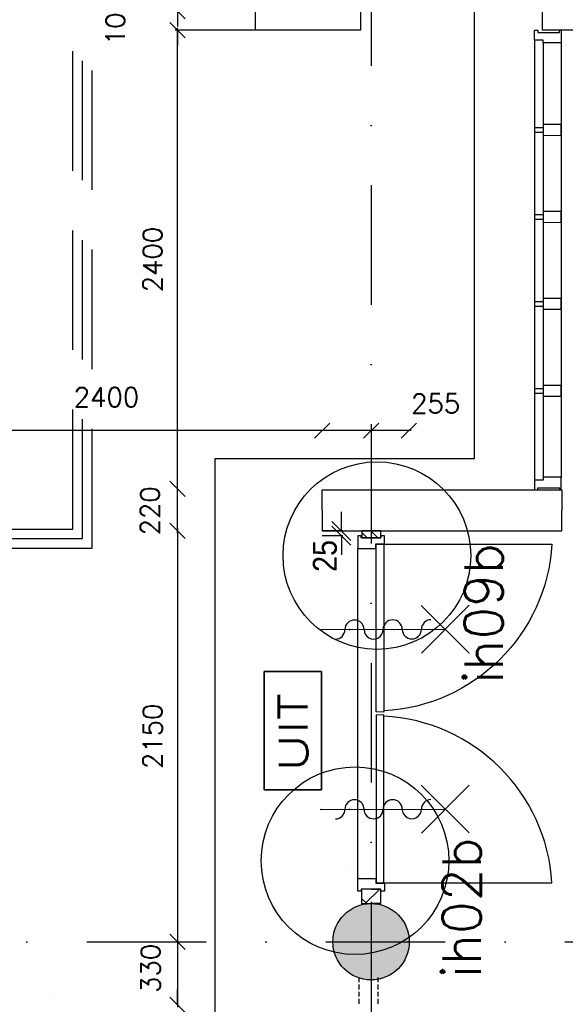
# Model space of a CAD drawing. Extents: x -171140 to 151546, y -8083 to 162438.
# Tile 40 of 96: x 37844 to 40698, y 37320 to 42472. Entities that reach past the tile are written whole.
import ezdxf
from ezdxf.enums import TextEntityAlignment as Align

# ---------------------------------------------------------------- set-up
doc = ezdxf.new("R2010")
doc.units = 0
doc.header["$LTSCALE"] = 50
doc.header["$MEASUREMENT"] = 0
doc.header["$PDMODE"] = 3
doc.header["$PDSIZE"] = 0.001
for name, pattern in [('DASHDOT', [25, 12.5, -6.25, 0, -6.25]), ('DASHED', [0.75, 0.5, -0.25]), ('HIDDEN2', [0.1875, 0.125, -0.0625]), ('STRAM_0WT$0$DASHDOT', [25, 12.5, -6.25, 0, -6.25])]:
    doc.linetypes.add(name, pattern=pattern)
doc.layers.get('0').update_dxf_attribs({"linetype": 'CONTINUOUS'})
doc.layers.get('DEFPOINTS').update_dxf_attribs({"linetype": 'CONTINUOUS'})
for name, color, linetype in [('00', 7, 'CONTINUOUS'), ('_BESTAAND_ONGEWIJZIGD', 8, 'CONTINUOUS'), ('_BRANDCOMPART', 6, 'DASHDOT'), ('_DETAILNUMMERS', 4, 'CONTINUOUS'), ('_DETAILNUMMERSTEKST', 4, 'CONTINUOUS'), ('_KOLOMBESTAAND', 212, 'CONTINUOUS'), ('A--A21--_F-2--', 7, 'CONTINUOUS'), ('A--A22--_F123-', 9, 'CONTINUOUS'), ('A--L21--', 3, 'CONTINUOUS'), ('A--L21--_F-23-', 7, 'CONTINUOUS'), ('A--L22--', 7, 'CONTINUOUS'), ('A--L22--_F-2--', 7, 'CONTINUOUS'), ('A--L24AC1_TRAPPEN', 1, 'HIDDEN2'), ('A--L28--', 7, 'CONTINUOUS'), ('A--L32--_F-23-', 2, 'CONTINUOUS'), ('A--L32--_F123-', 1, 'CONTINUOUS'), ('A--L32--_F123-DRAAIR', 7, 'CONTINUOUS'), ('A--L63--', 7, 'CONTINUOUS'), ('A--L63--_F123-', 7, 'CONTINUOUS'), ('A--L65--', 7, 'CONTINUOUS'), ('A--L65--_F-23-', 7, 'CONTINUOUS'), ('A--L65--_F123-', 7, 'CONTINUOUS'), ('A--M$1A-_F123-', 1, 'CONTINUOUS'), ('A--M1$A-_F123-', 1, 'CONTINUOUS'), ('A--T63--_F123-', 1, 'CONTINUOUS'), ('STRAM_0WT$0$A--L$7AC3-_STR', 3, 'STRAM_0WT$0$DASHDOT'), ('STRAM_0WT$0$A--T$7A8-_STRA', 8, 'STRAM_0WT$0$DASHDOT'), ('X--LR---_CP', 7, 'CONTINUOUS')]:
    doc.layers.add(name, color=color, linetype=linetype)
doc.styles.add('ALFA-0_25', font='ROMANS')
doc.styles.add('HIEMSTRA', font='romans.shx')
doc.styles.get("Standard").update_dxf_attribs({"font": 'txt', "width": 0.9})
doc.linetypes.add('BATTING', pattern='A,0.0001,-0.1,[134,ltypeshp.shx,S=0.1,R=0,X=-0.1,Y=0],-0.2,[134,ltypeshp.shx,S=0.1,R=180,X=0.1,Y=0],-0.1', length=0.4001)
doc.dimstyles.new('BEILEN', dxfattribs={"dimscale": 40, "dimtxt": 2.5, "dimasz": 2, "dimexe": 0.3, "dimexo": 0.3, "dimgap": 2, "dimtad": 1, "dimdec": 0, "dimzin": 0, "dimtxsty": 'HIEMSTRA', "dimblk1": 'OBLIQUE', "dimblk2": 'OBLIQUE', "dimsah": 1, "dimcen": -0.09, "dimdle": 0.3, "dimse1": 1, "dimclrd": 2, "dimclre": 2, "dimclrt": 3, "dimazin": 3, "dimtfac": 1, "dimtdec": 4, "dimtofl": 0, "dimtmove": 0, "dimatfit": 3, "dimtvp": 625, "dimtolj": 1, "dimtzin": 0})
doc.dimstyles.new('STANDARD$0', dxfattribs={"dimscale": 50, "dimtxt": 2.5, "dimasz": 2, "dimexe": 2, "dimexo": 0, "dimgap": 2, "dimtad": 1, "dimdec": 0, "dimzin": 0, "dimtxsty": 'ALFA-0_25', "dimblk1": 'OBLIQUE', "dimblk2": 'OBLIQUE', "dimsah": 1, "dimcen": -3, "dimdle": 2, "dimclrd": 1, "dimclre": 1, "dimclrt": 2, "dimazin": 3, "dimtfac": 0.666667, "dimtofl": 0, "dimtmove": 0, "dimatfit": 3, "dimtvp": 0.833333, "dimtolj": 1, "dimtzin": 0})

# ---------------------------------------------------------------- blocks, each defined once
blk = doc.blocks.new('*U1230')
at = {"layer": 'A--L21--', "color": 8, "linetype": 'CONTINUOUS'}
for points in [[(0, 50), (0, 50), (-5679.7, 50), (-5679.7, 50)], [(-50, -50), (-50, -50), (-5779.7, -50), (-5779.7, -50)]]:
    blk.add_lwpolyline(points, dxfattribs=at)
blk = doc.blocks.new('*U1223')
at = {"layer": 'A--L21--', "color": 8, "linetype": 'CONTINUOUS'}
for points in [[(-50, 0), (-50, 0), (-50, -4830), (-50, -4830)], [(50, -50), (50, -50), (50, -4730), (50, -4730)]]:
    blk.add_lwpolyline(points, dxfattribs=at)
blk = doc.blocks.new('Q060089-')
at = {"layer": 'A--L63--_F123-', "color": 1, "linetype": 'CONTINUOUS'}
blk.add_lwpolyline([(0, 0), (0, 300), (620, 300), (620, 0)], close=True, dxfattribs=at)
at = {"layer": 'X--LR---_CP'}
blk.add_point((620, 0), dxfattribs=at)
blk.add_point((620, 0), dxfattribs=at)
blk.add_point((620, 0), dxfattribs=at)
at = {"layer": 'A--T63--_F123-', "style": 'ALFA-0_25', "width": 1.279785}
blk.add_text('UIT', height=150, dxfattribs=at).set_placement((96.2, 73.1), (507.6, 73.1), align=Align.FIT)
at = {"layer": 'A--L63--_F123-', "linetype": 'CONTINUOUS'}
mesh = blk.add_polyface(dxfattribs=at)
corners = [(0, 0), (0, 300), (620, 300), (620, 0)]
mesh.append_faces([[corners[k] for k in face] for face in [(0, 1, 1, 1), (1, 2, 2, 2), (2, 3, 3, 3), (3, 0, 0, 0)]])
mesh.append_faces([[corners[k] for k in face] for face in [(0, 3, 2, 1)]], dxfattribs={"vtx0": -1, "vtx1": -1, "vtx2": -1, "vtx3": -1})
blk = doc.blocks.new('S060204-')
at = {"layer": 'A--L65--_F-23-', "color": 255}
blk.add_circle((0, 0), 0.0123, dxfattribs=at)
at = {"layer": 'A--L65--_F123-', "color": 1, "linetype": 'CONTINUOUS'}
for points in [[(-1.25, 6.25), (1.25, 3.75)], [(1.25, 6.25), (-1.25, 3.75)], [(0, 0), (0, 5)]]:
    blk.add_lwpolyline(points, dxfattribs=at)
blk = doc.blocks.new('S060205B')
at = {"layer": 'A--L65--_F-23-', "color": 255}
blk.add_circle((0, 0), 0.0123, dxfattribs=at)
at = {"layer": 'A--L65--_F123-', "color": 1, "linetype": 'CONTINUOUS'}
blk.add_lwpolyline([(0, 0), (0, 6.25)], dxfattribs=at)
for points in [[(-0.5, 5.75, 0.41), (0, 5.25)], [(0, 4.25, 1), (0, 5.25)], [(0, 4.25, 1), (0, 3.25)], [(0, 2.25, 1), (0, 3.25)], [(0, 2.25, 1), (0, 1.25)], [(0.5, 0.75, 0.41), (0, 1.25)]]:
    blk.add_lwpolyline(points, format="xyb", dxfattribs=at)
at = {"layer": 'A--L65--', "xscale": -1}
blk.add_blockref('S060204-', (0, 1.5), dxfattribs=at)
blk.add_blockref('S060204-', (0, 1.5), dxfattribs=at)
blk = doc.blocks.new('_OBLIQUE')
at = {"color": 0, "linetype": 'BYBLOCK'}
blk.add_line((-0.5, -0.5), (0.5, 0.5), dxfattribs=at)
blk = doc.blocks.new('*D108')
at = {"layer": 'A--M$1A-_F123-', "color": 2, "linetype": 'CONTINUOUS'}
for p, q in [((38669.5, 39808.9), (38669.5, 37634.9)), ((38480.7, 37646.9), (38681.5, 37646.9))]:
    blk.add_line(p, q, dxfattribs=at)
at = {"layer": 'DEFPOINTS', "color": 0, "linetype": 'CONTINUOUS'}
for p in [(38468.7, 39796.9), (38468.7, 37646.9), (38669.5, 37646.9)]:
    blk.add_point(p, dxfattribs=at)
at = {"layer": 'A--M$1A-_F123-', "color": 2, "linetype": 'CONTINUOUS', "xscale": 80, "yscale": 80, "zscale": 80}
for p, rotation in [((38669.5, 39796.9), 90), ((38669.5, 37646.9), 270)]:
    blk.add_blockref('_OBLIQUE', p, dxfattribs=dict(at, rotation=rotation))
at = {"layer": 'A--M$1A-_F123-', "color": 3, "linetype": 'CONTINUOUS', "insert": (38539.5, 38721.9), "char_height": 100, "attachment_point": 5, "rotation": 90, "style": 'HIEMSTRA'}
blk.add_mtext('\\A1;2150', dxfattribs=at)
blk = doc.blocks.new('*D109')
at = {"layer": 'A--M$1A-_F123-', "color": 2, "linetype": 'CONTINUOUS'}
blk.add_line((38669.5, 37658.9), (38669.5, 37304.9), dxfattribs=at)
at = {"layer": 'DEFPOINTS', "color": 0, "linetype": 'CONTINUOUS'}
for p in [(38669.5, 37646.9), (38669.5, 37316.9), (38669.5, 37316.9)]:
    blk.add_point(p, dxfattribs=at)
at = {"layer": 'A--M$1A-_F123-', "color": 2, "linetype": 'CONTINUOUS', "xscale": 80, "yscale": 80, "zscale": 80}
for p, rotation in [((38669.5, 37646.9), 90), ((38669.5, 37316.9), 270)]:
    blk.add_blockref('_OBLIQUE', p, dxfattribs=dict(at, rotation=rotation))
at = {"layer": 'A--M$1A-_F123-', "color": 3, "linetype": 'CONTINUOUS', "insert": (38529.2, 37507.8), "char_height": 100, "attachment_point": 5, "rotation": 90, "style": 'HIEMSTRA'}
blk.add_mtext('\\A1;330', dxfattribs=at)
blk = doc.blocks.new('*D110')
at = {"layer": 'A--M$1A-_F123-', "color": 2, "linetype": 'CONTINUOUS'}
blk.add_line((38669.5, 39784.9), (38669.5, 40028.9), dxfattribs=at)
at = {"layer": 'DEFPOINTS', "color": 0, "linetype": 'CONTINUOUS'}
for p in [(38669.5, 40016.9), (38669.5, 40016.9), (38669.5, 39796.9)]:
    blk.add_point(p, dxfattribs=at)
at = {"layer": 'A--M$1A-_F123-', "color": 2, "linetype": 'CONTINUOUS', "xscale": 80, "yscale": 80, "zscale": 80}
for p, rotation in [((38669.5, 40016.9), 90), ((38669.5, 39796.9), 270)]:
    blk.add_blockref('_OBLIQUE', p, dxfattribs=dict(at, rotation=rotation))
at = {"layer": 'A--M$1A-_F123-', "color": 3, "linetype": 'CONTINUOUS', "insert": (38525.9, 39901.9), "char_height": 100, "attachment_point": 5, "rotation": 90, "style": 'HIEMSTRA'}
blk.add_mtext('\\A1;220', dxfattribs=at)
blk = doc.blocks.new('*D111')
at = {"layer": 'A--M$1A-_F123-', "color": 2, "linetype": 'CONTINUOUS'}
for p, q in [((39166.3, 42416.9), (38657.5, 42416.9)), ((38669.5, 40004.9), (38669.5, 42428.9))]:
    blk.add_line(p, q, dxfattribs=at)
at = {"layer": 'DEFPOINTS', "color": 0, "linetype": 'CONTINUOUS'}
for p in [(38669.5, 42416.9), (39178.3, 42416.9), (38770.5, 40016.9)]:
    blk.add_point(p, dxfattribs=at)
at = {"layer": 'A--M$1A-_F123-', "color": 2, "linetype": 'CONTINUOUS', "xscale": 80, "yscale": 80, "zscale": 80}
for p, rotation in [((38669.5, 42416.9), 90), ((38669.5, 40016.9), 270)]:
    blk.add_blockref('_OBLIQUE', p, dxfattribs=dict(at, rotation=rotation))
at = {"layer": 'A--M$1A-_F123-', "color": 3, "linetype": 'CONTINUOUS', "insert": (38539.5, 41216.9), "char_height": 100, "attachment_point": 5, "rotation": 90, "style": 'HIEMSTRA'}
blk.add_mtext('\\A1;2400', dxfattribs=at)
blk = doc.blocks.new('*D112')
at = {"layer": 'A--M$1A-_F123-', "color": 2, "linetype": 'CONTINUOUS'}
for p, q in [((38669.5, 42516.9), (38669.5, 42596.9)), ((38669.5, 42416.9), (38669.5, 42336.9))]:
    blk.add_line(p, q, dxfattribs=at)
at = {"layer": 'DEFPOINTS', "color": 0, "linetype": 'CONTINUOUS'}
for p in [(38669.5, 42516.9), (38669.5, 42516.9), (38669.5, 42416.9)]:
    blk.add_point(p, dxfattribs=at)
at = {"layer": 'A--M$1A-_F123-', "color": 2, "linetype": 'CONTINUOUS', "xscale": 80, "yscale": 80, "zscale": 80}
for p, rotation in [((38669.5, 42516.9), 270), ((38669.5, 42416.9), 90)]:
    blk.add_blockref('_OBLIQUE', p, dxfattribs=dict(at, rotation=rotation))
at = {"layer": 'A--M$1A-_F123-', "color": 3, "linetype": 'CONTINUOUS', "insert": (38344.5, 42466.9), "char_height": 100, "attachment_point": 5, "rotation": 90, "style": 'HIEMSTRA'}
blk.add_mtext('\\A1;100', dxfattribs=at)
blk = doc.blocks.new('*D113')
at = {"layer": 'A--M$1A-_F123-', "color": 2, "linetype": 'CONTINUOUS'}
for p, q in [((38669.5, 42646.9), (38669.5, 42726.9)), ((38669.5, 42516.9), (38669.5, 42436.9))]:
    blk.add_line(p, q, dxfattribs=at)
at = {"layer": 'DEFPOINTS', "color": 0, "linetype": 'CONTINUOUS'}
for p in [(38669.5, 42646.9), (38669.5, 42646.9), (38669.5, 42516.9)]:
    blk.add_point(p, dxfattribs=at)
at = {"layer": 'A--M$1A-_F123-', "color": 2, "linetype": 'CONTINUOUS', "xscale": 80, "yscale": 80, "zscale": 80}
for p, rotation in [((38669.5, 42646.9), 270), ((38669.5, 42516.9), 90)]:
    blk.add_blockref('_OBLIQUE', p, dxfattribs=dict(at, rotation=rotation))
at = {"layer": 'A--M$1A-_F123-', "color": 3, "linetype": 'CONTINUOUS', "insert": (38356.8, 42803.5), "char_height": 100, "attachment_point": 5, "rotation": 90, "style": 'HIEMSTRA'}
blk.add_mtext('\\A1;130', dxfattribs=at)
blk = doc.blocks.new('*D121')
at = {"layer": 'A--M$1A-_F123-', "color": 2, "linetype": 'CONTINUOUS'}
for p, q in [((38669.5, 37316.9), (38669.5, 37396.9)), ((38669.5, 37211.9), (38669.5, 37131.9))]:
    blk.add_line(p, q, dxfattribs=at)
at = {"layer": 'DEFPOINTS', "color": 0, "linetype": 'CONTINUOUS'}
for p in [(38669.5, 37316.9), (38669.5, 37211.9), (38669.5, 37211.9)]:
    blk.add_point(p, dxfattribs=at)
at = {"layer": 'A--M$1A-_F123-', "color": 2, "linetype": 'CONTINUOUS', "xscale": 80, "yscale": 80, "zscale": 80}
for p, rotation in [((38669.5, 37316.9), 270), ((38669.5, 37211.9), 90)]:
    blk.add_blockref('_OBLIQUE', p, dxfattribs=dict(at, rotation=rotation))
at = {"layer": 'A--M$1A-_F123-', "color": 3, "linetype": 'CONTINUOUS', "insert": (38456.2, 37021.5), "char_height": 100, "attachment_point": 5, "rotation": 90, "style": 'HIEMSTRA'}
blk.add_mtext('\\A1;105', dxfattribs=at)
blk = doc.blocks.new('STRAM_0WT')
at = {"layer": 'STRAM_0WT$0$A--L$7AC3-_STR'}
blk.add_line((-66174.285, 5400), (-500, 5400), dxfattribs=at)
at = {"layer": 'STRAM_0WT$0$A--T$7A8-_STRA', "color": 8}
blk.add_line((-35934.938, 28110.192), (-35934.938, -7328.621), dxfattribs=at)
blk = doc.blocks.new('KOL_ROND')
at = {"layer": 'A--L21--'}
blk.add_circle((0, 0), 200, dxfattribs=at)
at = {"layer": 'X--LR---_CP', "color": 1}
blk.add_point((0, 0), dxfattribs=at)
blk.add_point((0, 0), dxfattribs=at)
at = {"layer": 'X--LR---_CP'}
blk.add_point((0, 0), dxfattribs=at)
blk = doc.blocks.new('*D349')
at = {"layer": 'A--M$1A-_F123-', "color": 2, "linetype": 'CONTINUOUS'}
blk.add_line((39694, 40321.4), (39415, 40321.4), dxfattribs=at)
at = {"layer": 'DEFPOINTS', "color": 0, "linetype": 'CONTINUOUS'}
for p in [(39427, 40321.4), (39427, 40321.4), (39682, 40321.4)]:
    blk.add_point(p, dxfattribs=at)
at = {"layer": 'A--M$1A-_F123-', "color": 2, "linetype": 'CONTINUOUS', "xscale": 80, "yscale": 80, "zscale": 80, "rotation": 180}
blk.add_blockref('_OBLIQUE', (39427, 40321.4), dxfattribs=at)
at = {"layer": 'A--M$1A-_F123-', "color": 2, "linetype": 'CONTINUOUS', "xscale": 80, "yscale": 80, "zscale": 80}
blk.add_blockref('_OBLIQUE', (39682, 40321.4), dxfattribs=at)
at = {"layer": 'A--M$1A-_F123-', "color": 3, "linetype": 'CONTINUOUS', "insert": (40019.8, 40463.3), "char_height": 100, "attachment_point": 5, "style": 'HIEMSTRA'}
blk.add_mtext('\\A1;255', dxfattribs=at)
blk = doc.blocks.new('*D350')
at = {"layer": 'A--M$1A-_F123-', "color": 2, "linetype": 'CONTINUOUS'}
blk.add_line((39891.9, 40321.4), (37467.9, 40321.4), dxfattribs=at)
at = {"layer": 'DEFPOINTS', "color": 0, "linetype": 'CONTINUOUS'}
for p in [(37479.9, 40321.4), (37479.9, 40321.4), (39879.9, 40313.1)]:
    blk.add_point(p, dxfattribs=at)
at = {"layer": 'A--M$1A-_F123-', "color": 2, "linetype": 'CONTINUOUS', "xscale": 80, "yscale": 80, "zscale": 80, "rotation": 180}
blk.add_blockref('_OBLIQUE', (37479.9, 40321.4), dxfattribs=at)
at = {"layer": 'A--M$1A-_F123-', "color": 2, "linetype": 'CONTINUOUS', "xscale": 80, "yscale": 80, "zscale": 80}
blk.add_blockref('_OBLIQUE', (39879.9, 40321.4), dxfattribs=at)
at = {"layer": 'A--M$1A-_F123-', "color": 3, "linetype": 'CONTINUOUS', "insert": (38298.3, 40496.6), "char_height": 100, "attachment_point": 5, "style": 'HIEMSTRA'}
blk.add_mtext('\\A1;2400', dxfattribs=at)
blk = doc.blocks.new('TYPE_5D')
at = {"layer": 'A--L32--_F-23-'}
for points in [[(-1861, 51.5), (-1861, 69.5), (-1794, 69.5), (-1794, -24.3), (-1819, -24.3), (-1819, -69.5), (-1861, -69.5), (-1861, -51.5), (-1849, -51.5), (-1849, 51.5), (-1861, 51.5)], [(0, 51.5), (0, 69.5), (-67, 69.5), (-67, -24.3), (-42, -24.3), (-42, -69.5), (0, -69.5), (0, -51.5), (-12, -51.5), (-12, 51.5), (0, 51.5)], [(-1817, -26.1), (-1817, -66.1), (-937, -66.1), (-940, -26.1), (-1817, -26.1)], [(-44, -26.1), (-44, -66.1), (-924, -66.1), (-921, -26.1), (-44, -26.1)]]:
    blk.add_lwpolyline(points, close=True, dxfattribs=at)
at = {"layer": 'A--L32--_F123-', "color": 1}
blk.add_line((-1794, 69.5), (-67, 69.5), dxfattribs=at)
at = {"layer": 'A--L32--_F123-DRAAIR', "color": 1}
for points in [[(-1817, -66.1), (-1817, -946.1, 0.381848), (-944.1, -66.3)], [(-44, -66.1), (-44, -946.1, -0.381848), (-916.9, -66.3)]]:
    blk.add_lwpolyline(points, format="xyb", dxfattribs=at)
blk = doc.blocks.new('Q027012-')
at = {"layer": 'A--A21--_F-2--', "linetype": 'CONTINUOUS'}
h = blk.add_hatch(dxfattribs=at)
h.set_pattern_fill('ALFALINE', color=9, scale=40, style=0)
h.set_pattern_definition([(45, (0, 0), (-28.284, 28.284), [])])
h.paths.add_polyline_path([(0, 0), (37, 0), (37, 100), (0, 100)])
at = {"layer": 'A--L21--_F-23-', "color": 2, "linetype": 'CONTINUOUS'}
blk.add_lwpolyline([(0, 0), (37, 0), (37, 100), (0, 100)], close=True, dxfattribs=at)
at = {"layer": 'X--LR---_CP', "color": 1, "linetype": 'CONTINUOUS'}
blk.add_point((0, 0), dxfattribs=at)
blk = doc.blocks.new('*U920')
at = {"layer": 'A--A22--_F123-', "linetype": 'CONTINUOUS'}
h = blk.add_hatch(dxfattribs=at)
h.set_pattern_fill('ALFAKRS', color=256, scale=120, style=0)
h.set_pattern_definition([(45, (-39682.05, -37922.86), (-84.85281, 84.85281), []), (135, (-39682.05, -37922.86), (-84.85281, -84.85281), [])])
h.paths.add_polyline_path([(0, 0), (50, 0), (50, -76), (0, -76), (-50, -76), (-50, 0)])
at = {"layer": 'A--L22--_F-2--', "color": 2, "linetype": 'CONTINUOUS'}
for points in [[(0, 0), (-50, 0), (-50, -76), (0, -76)], [(0, 0), (50, 0), (50, -76), (0, -76)]]:
    blk.add_lwpolyline(points, dxfattribs=at)
blk = doc.blocks.new('*D509')
at = {"layer": 'A--M1$A-_F123-', "color": 1}
for p, q in [((39527, 39796.9), (39527, 39896.9)), ((39533.6, 39796.9), (39427, 39796.9)), ((39533.6, 39771.9), (39427, 39771.9)), ((39527, 39771.9), (39527, 39671.9))]:
    blk.add_line(p, q, dxfattribs=at)
at = {"layer": 'DEFPOINTS', "color": 0}
for p in [(39527, 39796.9), (39533.6, 39796.9), (39533.6, 39771.9)]:
    blk.add_point(p, dxfattribs=at)
at = {"layer": 'A--M1$A-_F123-', "color": 1, "xscale": 100, "yscale": 100, "zscale": 100}
for p, rotation in [((39527, 39796.9), 270), ((39527, 39771.9), 90)]:
    blk.add_blockref('_OBLIQUE', p, dxfattribs=dict(at, rotation=rotation))
at = {"layer": 'A--M1$A-_F123-', "color": 2, "insert": (39441.1, 39665.8), "char_height": 125, "attachment_point": 5, "rotation": 90}
blk.add_mtext('\\A1;25', dxfattribs=at)
blk = doc.blocks.new('DETAILNR')
at = {"layer": '_DETAILNUMMERS'}
blk.add_circle((32.9, -23.2), 490.7, dxfattribs=at)
at = {"layer": 'X--LR---_CP'}
blk.add_point((0, 0), dxfattribs=at)
at = {"layer": '_DETAILNUMMERSTEKST', "style": 'ALFA-0_25'}
blk.add_attdef('DETAILNR', text='', height=200, rotation=90, dxfattribs=at).set_placement((-618.4, 223.8), align=Align.RIGHT)

msp = doc.modelspace()

# ---------------------------------------------------------------- hatches: boundary and pattern name
at = {"layer": '_KOLOMBESTAAND'}
h = msp.add_hatch(color=256, dxfattribs=at)
edge = h.paths.add_edge_path()
edge.add_arc((39682, 37646.9), 200, 0, 360)
h = msp.add_hatch(color=256, dxfattribs=at)
edge = h.paths.add_edge_path()
edge.add_arc((39682, 37646.9), 200, 0, 360)

# ---------------------------------------------------------------- linework, layer by layer
at = {"layer": '_BESTAAND_ONGEWIJZIGD'}
for p, q in [((40536.7, 42364.9), (40536.7, 40058.9)), ((40582, 42349.9), (40582, 40073.9)), ((40675.7, 42349.9), (40675.7, 40073.9))]:
    msp.add_line(p, q, dxfattribs=at)
at = {"layer": '_BESTAAND_ONGEWIJZIGD', "linetype": 'CONTINUOUS'}
msp.add_lwpolyline([(39077.3, 47996.9), (39627.3, 47996.9), (39627.3, 47896.9), (39177.3, 47896.9), (39177.3, 42516.9), (39627.3, 42516.9), (39627.3, 42416.9), (39077.3, 42416.9), (39077.3, 47996.9), (39177.3, 47996.9)], dxfattribs=at)
at = {"layer": '_BESTAAND_ONGEWIJZIGD'}
for points in [[(40666.7, 42416.9), (40675.7, 42416.9), (40675.7, 42349.9), (40582, 42349.9), (40582, 42364.9), (40536.7, 42364.9), (40536.7, 42416.9), (40554.7, 42416.9), (40554.7, 42404.9), (40666.7, 42404.9), (40666.7, 42416.9)], [(40675.7, 41868.7), (40675.7, 41920.7), (40675.7, 41922.7), (40582, 41922.8), (40582, 41922.8), (40582, 41905.8), (40538.7, 41905.8), (40536.7, 41903.8), (40536.7, 41885.8), (40538.7, 41883.8), (40581.9, 41883.8), (40581.9, 41868.8), (40581.9, 41866.8), (40675.7, 41866.7)], [(40675.7, 41413.5), (40675.7, 41465.5), (40675.7, 41467.5), (40582, 41467.6), (40582, 41467.6), (40582, 41450.6), (40538.7, 41450.6), (40536.7, 41448.6), (40536.7, 41430.6), (40538.7, 41428.6), (40581.9, 41428.6), (40581.9, 41413.6), (40581.9, 41411.6), (40675.7, 41411.5)], [(40675.7, 40958.3), (40675.7, 41010.3), (40675.7, 41012.3), (40582, 41012.4), (40582, 41012.4), (40582, 40995.4), (40538.7, 40995.4), (40536.7, 40993.4), (40536.7, 40975.4), (40538.7, 40973.4), (40581.9, 40973.4), (40581.9, 40958.4), (40581.9, 40956.4), (40675.7, 40956.3)], [(40675.7, 40503.1), (40675.7, 40555.1), (40675.7, 40557.1), (40582, 40557.2), (40582, 40557.2), (40582, 40540.2), (40538.7, 40540.2), (40536.7, 40538.2), (40536.7, 40520.2), (40538.7, 40518.2), (40581.9, 40518.2), (40581.9, 40503.2), (40581.9, 40501.2), (40675.7, 40501.1)], [(40666.7, 40010.9), (40675.7, 40010.9), (40675.7, 40077.9), (40582, 40077.9), (40582, 40062.9), (40536.7, 40062.9), (40536.7, 40010.9), (40554.7, 40010.9), (40554.7, 40022.9), (40666.7, 40022.9), (40666.7, 40010.9)]]:
    msp.add_lwpolyline(points, close=True, dxfattribs=at)
at = {"layer": '_BRANDCOMPART', "color": 4, "linetype": 'BATTING', "ltscale": 10}
msp.add_lwpolyline([(40221.6, 42789.3), (40221.6, 40174.2), (38864.6, 40174.2), (38864.6, 32226.1)], dxfattribs=at)
at = {"layer": '_DETAILNUMMERS', "color": 6, "linetype": 'DASHED', "ltscale": 25}
for points in [[(4701.8, 22779.7), (5365, 26187.1), (22399.3, 22717.2), (25562.3, 38172), (33002, 38171.7), (33002, 39806.3), (38123.1, 39806.3), (38123.1, 56531.9), (39427, 56531.9)], [(4750.9, 22770.1), (5404.4, 26128), (22438.3, 22658.2), (25603.1, 38122), (33052, 38121.7), (33052, 39756.3), (38173.1, 39756.3), (38173.1, 39756.3), (38173.1, 56481.9), (39427, 56481.9)], [(4799.9, 22760.6), (5443.9, 26069), (22477.4, 22599.2), (25644, 38071.9), (33102, 38071.7), (33102, 39706.3), (38223.1, 39706.3), (38223.1, 56431.9), (39427, 56431.9)]]:
    msp.add_lwpolyline(points, dxfattribs=at)
at = {"layer": 'A--L21--', "color": 8, "linetype": 'CONTINUOUS'}
msp.add_lwpolyline([(39427, 39903.9), (39427, 40010.9), (40679, 40010.9), (40679, 39903.9)], dxfattribs=at)
at = {"layer": 'A--L22--', "linetype": 'DASHED'}
for p, q in [((39617.3, 37460.5, 2.5), (39617.3, 37322.5)), ((39717.3, 37460.5, 2.5), (39717.3, 37322.5)), ((39617.3, 37322.5), (39617.3, 37322.5)), ((39617.3, 37322.5), (39617.3, 37322.5))]:
    msp.add_line(p, q, dxfattribs=at)
at = {"layer": 'A--L22--_F-2--', "color": 8, "linetype": 'CONTINUOUS'}
msp.add_lwpolyline([(39427, 39903.9), (39427, 39796.9), (40679, 39796.9), (40679, 39903.9)], dxfattribs=at)
at = {"layer": 'X--LR---_CP', "color": 1, "linetype": 'CONTINUOUS'}
msp.add_point((38027.2, 37343.5), dxfattribs=at)
msp.add_point((38027.2, 37343.5), dxfattribs=at)

# ---------------------------------------------------------------- block references
at = {"layer": '00'}
ref = msp.add_blockref('DETAILNR', (39689.4, 39634.9), dxfattribs=dict(at, rotation=90))
ref.add_attrib('DETAILNR', 'ih09b', dxfattribs={"layer": '_DETAILNUMMERSTEKST', "height": 200, "rotation": 90, "style": 'ALFA-0_25'}).set_placement((40370.5, 39734.1), align=Align.RIGHT)
ref = msp.add_blockref('DETAILNR', (39574.9, 38038.2), dxfattribs=dict(at, rotation=90))
ref.add_attrib('DETAILNR', 'ih02b', dxfattribs={"layer": '_DETAILNUMMERSTEKST', "height": 200, "rotation": 90, "style": 'ALFA-0_25'}).set_placement((40256, 38193.5), align=Align.RIGHT)
at = {"layer": 'A--L21--', "linetype": 'CONTINUOUS'}
for name, p in [('*U1223', (40627.3, 47246.9)), ('*U1230', (46357, 42466.9))]:
    msp.add_blockref(name, p, dxfattribs=at)
at = {"layer": 'A--L21--', "color": 1, "rotation": 90}
msp.add_blockref('Q027012-', (39733.5, 39759.9), dxfattribs=at)
at = {"layer": 'A--L22--', "color": 1}
msp.add_blockref('*U920', (39682, 37922.9), dxfattribs=at)
at = {"layer": 'A--L24AC1_TRAPPEN'}
msp.add_blockref('STRAM_0WT', (75617, 32246.9), dxfattribs=at)
at = {"layer": 'A--L28--', "color": 2, "linetype": 'CONTINUOUS'}
msp.add_blockref('KOL_ROND', (39682, 37646.9), dxfattribs=at)
msp.add_blockref('KOL_ROND', (39682, 37646.9), dxfattribs=at)
at = {"layer": 'A--L32--_F123-', "color": 1, "rotation": 90}
msp.add_blockref('TYPE_5D', (39682, 39771.9), dxfattribs=at)
at = {"layer": 'A--L63--', "linetype": 'CONTINUOUS', "rotation": 90}
msp.add_blockref('Q060089-', (39422.1, 38441.1), dxfattribs=at)
at = {"layer": 'A--L65--', "xscale": 100, "yscale": 100, "zscale": 2, "rotation": 270.1699060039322}
for p in [(39420.1, 39280.1), (39420.1, 38339.3)]:
    msp.add_blockref('S060205B', p, dxfattribs=at)

# ---------------------------------------------------------------- dimensions: what is measured, and where the dimension line sits
at = {"layer": 'A--M$1A-_F123-', "linetype": 'CONTINUOUS'}
for base, p1, p2, picture, middle in [((38669.5, 42646.9), (38669.5, 42516.9), (38669.5, 42646.9), '*D113', (38356.8, 42803.5)), ((38669.5, 42516.9), (38669.5, 42416.9), (38669.5, 42516.9), '*D112', (38344.5, 42466.9)), ((38669.5, 40016.9), (38669.5, 39796.9), (38669.5, 40016.9), '*D110', (38525.9, 39901.9)), ((38669.5, 37316.9), (38669.5, 37646.9), (38669.5, 37316.9), '*D109', (38529.2, 37507.8)), ((38669.5, 37211.9), (38669.5, 37316.9), (38669.5, 37211.9), '*D121', (38456.2, 37021.5))]:
    dim = msp.add_linear_dim(base=base, p1=p1, p2=p2, angle=90, dimstyle='BEILEN', override={"dimtxsty": 'HIEMSTRA'}, dxfattribs=at)
    dim.commit()
    dim.dimension.update_dxf_attribs({"geometry": picture, "text_midpoint": middle, "dimtype": 160})
for base, p1, p2, picture, middle in [((38669.5, 42416.9), (38770.5, 40016.9), (39178.3, 42416.9), '*D111', (38539.5, 41216.9)), ((38669.5, 37646.9), (38468.7, 39796.9), (38468.7, 37646.9), '*D108', (38539.5, 38721.9))]:
    dim = msp.add_linear_dim(base=base, p1=p1, p2=p2, angle=90, dimstyle='BEILEN', override={"dimtxsty": 'HIEMSTRA'}, dxfattribs=at)
    dim.commit()
    dim.dimension.update_dxf_attribs({"geometry": picture, "text_midpoint": middle})
for base, p1, p2, override, picture, middle in [((37479.9, 40321.4), (39879.9, 40313.1), (37479.9, 40321.4), {"dimse1": 1}, '*D350', (38298.3, 40496.6)), ((39427, 40321.4), (39682, 40321.4), (39427, 40321.4), {"dimtxsty": 'HIEMSTRA'}, '*D349', (40019.8, 40463.3))]:
    dim = msp.add_linear_dim(base=base, p1=p1, p2=p2, dimstyle='BEILEN', override=override, dxfattribs=at)
    dim.commit()
    dim.dimension.update_dxf_attribs({"geometry": picture, "text_midpoint": middle, "dimtype": 160})
at = {"layer": 'A--M1$A-_F123-'}
dim = msp.add_linear_dim(base=(39527, 39796.9), p1=(39533.6, 39771.9), p2=(39533.6, 39796.9), angle=270, dimstyle='STANDARD$0', override={"dimscale": 50, "dimtxsty": 'STANDARD'}, dxfattribs=at)
dim.commit()
dim.dimension.update_dxf_attribs({"geometry": '*D509', "text_midpoint": (39441.1, 39665.8), "dimtype": 160})

doc.saveas('drawing.dxf')
